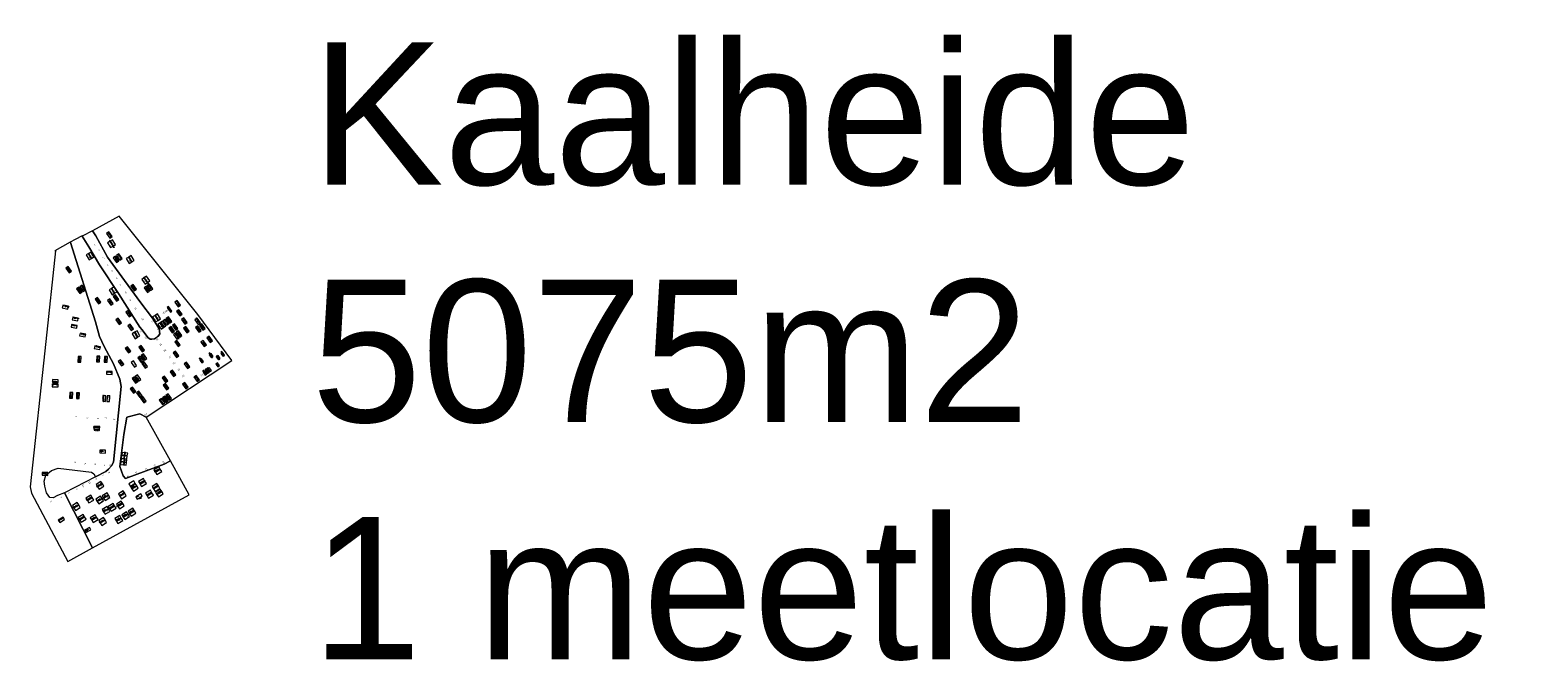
# Model space of a CAD drawing. Header units: metres. Extents: x 200982 to 204048, y 317766 to 321161.
# Tile 1 of 20: x 200982 to 201511, y 319203 to 319425. Entities that reach past the tile are written whole.
import ezdxf
from ezdxf.enums import TextEntityAlignment as Align

# ---------------------------------------------------------------- set-up
doc = ezdxf.new("R2010")
doc.units = ezdxf.units.M
doc.header["$MEASUREMENT"] = 0
doc.layers.get('0').update_dxf_attribs({"lineweight": 13})
for name, color, linetype, lineweight in [('Begroeid terreindeel', 7, 'Continuous', 13), ('Bestaande graven', 150, 'Continuous', 13), ('Familiegraven', 140, 'Continuous', 13), ('Geruimd graf', 234, 'Continuous', 13), ('Kindergraven', 40, 'Continuous', 13), ('Namen burgelijke stand', 7, 'Continuous', 13), ('Niet katholieke graven', 6, 'Continuous', 13), ('Nummers burgelijke stand', 7, 'Continuous', 13), ('Onbegroeid terreindeel', 7, 'Continuous', 13), ('Verwijderde graven', 1, 'Continuous', 13)]:
    doc.layers.add(name, color=color, linetype=linetype, lineweight=lineweight)
doc.styles.add('Style-arial', font='arial.shx')
doc.styles.add('Style-simplex', font='simplex.shx')

msp = doc.modelspace()

# ---------------------------------------------------------------- linework, layer by layer
at = {"layer": 'Begroeid terreindeel', "flags": 128}
for points in [[(200993.73, 319262.25), (200991.23, 319261.34), (200989.66, 319260.48), (200988.53, 319260.62), (200987.39, 319262.19), (200986.79, 319264.58), (200986.53, 319266.33), (200987.17, 319268.47), (200989.09, 319270.04), (200991.42, 319270.85), (201003.18, 319269.45), (201004.04, 319268.88), (201004.61, 319267.89), (201008.17, 319269.69), (201009.16, 319270.59), (201010.15, 319271.73), (201010.87, 319273.01), (201013.57, 319299.62), (201013.14, 319302.19), (201010.87, 319307.59), (201007.67, 319313.62), (201005.96, 319317.17), (201004.54, 319322.3), (200995.74, 319350.12), (200995.7, 319350.24), (200990.25, 319347.23), (200990.49, 319347.27), (200987.12, 319315.35), (200981.62, 319264.37), (200982.06, 319262.18), (200994.89, 319238.15), (201003.57, 319242.91)], [(201022.33, 319288.83), (201020.11, 319289.98), (201015.56, 319288.8), (201014.5, 319282.75), (201013.14, 319271.54), (201014.24, 319268.16), (201015.07, 319267.22), (201028.73, 319272.25), (201030.88, 319273.43)]]:
    msp.add_lwpolyline(points, close=True, dxfattribs=at)
at = {"layer": 'Bestaande graven', "linetype": 'Continuous', "flags": 128}
for points in [[(200994.17, 319341.12), (200995.34, 319339.49), (200996.15, 319340.08), (200994.98, 319341.7)], [(200997.91, 319333.86), (200999.07, 319332.24), (200999.89, 319332.82), (200998.72, 319334.44)], [(200999.05, 319334.62), (201000.22, 319333), (201001.03, 319333.58), (200999.86, 319335.21)], [(201016.99, 319334.81), (201018.16, 319333.19), (201018.97, 319333.77), (201017.8, 319335.39)], [(201021.61, 319334.22), (201022.78, 319332.6), (201023.59, 319333.18), (201022.43, 319334.8)], [(201022.69, 319334.97), (201023.86, 319333.35), (201024.67, 319333.93), (201023.5, 319335.56)], [(201004.47, 319330.24), (201005.64, 319328.61), (201006.45, 319329.2), (201005.28, 319330.82)], [(201008.77, 319329.75), (201009.93, 319328.13), (201010.75, 319328.72), (201009.58, 319330.34)], [(201010.75, 319331.21), (201011.92, 319329.58), (201012.73, 319330.17), (201011.57, 319331.79)], [(201032.48, 319329.23), (201033.65, 319327.6), (201034.46, 319328.19), (201033.29, 319329.81)], [(201015.27, 319325.67), (201016.44, 319324.04), (201017.25, 319324.63), (201016.08, 319326.25)], [(201028.34, 319322.71), (201029.5, 319321.09), (201030.32, 319321.67), (201029.15, 319323.29)], [(201029.36, 319323.46), (201030.52, 319321.84), (201031.34, 319322.42), (201030.17, 319324.05)], [(201033.07, 319325.99), (201034.23, 319324.37), (201035.05, 319324.95), (201033.88, 319326.57)], [(201034.79, 319323.14), (201035.96, 319321.52), (201036.77, 319322.1), (201035.6, 319323.72)], [(201039.52, 319322.98), (201040.69, 319321.35), (201041.5, 319321.94), (201040.33, 319323.56)], [(201015.97, 319320.93), (201017.14, 319319.31), (201017.95, 319319.9), (201016.78, 319321.52)], [(201030.32, 319320.07), (201031.49, 319318.45), (201032.3, 319319.03), (201031.14, 319320.66)], [(201031.56, 319320.99), (201032.73, 319319.36), (201033.54, 319319.95), (201032.37, 319321.57)], [(201039.73, 319320.27), (201040.9, 319318.65), (201041.71, 319319.23), (201040.54, 319320.85)], [(201041.06, 319321.01), (201042.23, 319319.39), (201043.04, 319319.97), (201041.87, 319321.59)], [(201015.01, 319312.99), (201016.18, 319311.36), (201016.99, 319311.95), (201015.82, 319313.57)], [(201019.79, 319313.42), (201020.96, 319311.8), (201021.77, 319312.38), (201020.6, 319314)], [(201041.58, 319315.21), (201042.75, 319313.59), (201043.56, 319314.17), (201042.39, 319315.79)], [(201043.67, 319316.68), (201044.84, 319315.06), (201045.65, 319315.64), (201044.48, 319317.26)], [(201012.57, 319308.42), (201013.73, 319306.8), (201014.55, 319307.38), (201013.38, 319309.01)], [(201017.05, 319308.05), (201018.22, 319306.43), (201019.03, 319307.01), (201017.86, 319308.63)], [(201019.42, 319309.66), (201020.59, 319308.04), (201021.4, 319308.63), (201020.23, 319310.25)], [(201020.6, 319310.47), (201021.77, 319308.85), (201022.58, 319309.43), (201021.41, 319311.06)], [(201031.83, 319311.39), (201033, 319309.77), (201033.81, 319310.35), (201032.65, 319311.97)], [(201035.76, 319307.52), (201036.93, 319305.89), (201037.74, 319306.48), (201036.57, 319308.1)], [(201017.43, 319302.35), (201018.6, 319300.73), (201019.41, 319301.31), (201018.24, 319302.93)], [(201018.5, 319303.05), (201019.67, 319301.43), (201020.48, 319302.01), (201019.32, 319303.63)], [(201016.78, 319298.82), (201017.95, 319297.2), (201018.76, 319297.78), (201017.59, 319299.41)], [(201018.93, 319297.35), (201020.1, 319295.73), (201020.91, 319296.31), (201019.74, 319297.94)], [(201028.33, 319300.1), (201029.5, 319298.47), (201030.31, 319299.06), (201029.14, 319300.68)], [(201029.24, 319296.42), (201030.41, 319294.8), (201031.22, 319295.38), (201030.05, 319297)], [(201035.16, 319300.42), (201036.33, 319298.8), (201037.14, 319299.38), (201035.98, 319301.01)], [(201020.38, 319295.47), (201021.55, 319293.85), (201022.36, 319294.43), (201021.19, 319296.05)], [(201026.94, 319294.84), (201028.11, 319293.21), (201028.92, 319293.8), (201027.75, 319295.42)], [(201028.06, 319295.63), (201029.23, 319294.01), (201030.04, 319294.59), (201028.87, 319296.22)]]:
    msp.add_lwpolyline(points, close=True, dxfattribs=at)
at = {"layer": 'Familiegraven', "linetype": 'Continuous', "flags": 128}
for points in [[(201001.26, 319345.78), (201002.31, 319344.07), (201003.16, 319344.6), (201002.11, 319346.3)], [(201002.11, 319346.3), (201003.16, 319344.6), (201004.01, 319345.12), (201002.97, 319346.82)], [(201015.4, 319344.54), (201016.45, 319342.84), (201017.3, 319343.36), (201016.25, 319345.06)], [(201016.25, 319345.06), (201017.3, 319343.36), (201018.15, 319343.88), (201017.11, 319345.59)], [(201009.38, 319333.53), (201010.43, 319331.82), (201011.28, 319332.35), (201010.23, 319334.05)], [(201010.23, 319334.05), (201011.28, 319332.35), (201012.13, 319332.87), (201011.08, 319334.58)], [(201021.67, 319337.73), (201020.85, 319337.15), (201022.01, 319335.52), (201022.82, 319336.1)], [(201022.48, 319338.31), (201021.67, 319337.73), (201022.82, 319336.1), (201023.64, 319336.68)], [(201024.65, 319324.01), (201025.7, 319322.3), (201026.55, 319322.83), (201025.5, 319324.53)], [(201025.5, 319324.53), (201026.55, 319322.83), (201027.4, 319323.35), (201026.35, 319325.06)], [(201017.44, 319318.09), (201018.49, 319316.39), (201019.34, 319316.91), (201018.3, 319318.62)], [(201018.3, 319318.62), (201019.34, 319316.91), (201020.2, 319317.44), (201019.15, 319319.14)]]:
    msp.add_lwpolyline(points, close=True, dxfattribs=at)
at = {"layer": 'Geruimd graf'}
for p, q in [((201021.61, 319334.22), (201023.59, 319333.18)), ((201022.43, 319334.8), (201022.78, 319332.6)), ((201012.57, 319308.42), (201014.55, 319307.38)), ((201013.73, 319306.8), (201013.38, 319309.01))]:
    msp.add_line(p, q, dxfattribs=at)
at = {"layer": 'Kindergraven', "linetype": 'Continuous', "flags": 128}
for points in [[(201041.2, 319308.88), (201041.91, 319307.9), (201042.54, 319308.36), (201041.83, 319309.34)], [(201044.53, 319310.7), (201045.24, 319309.72), (201045.87, 319310.18), (201045.16, 319311.15)], [(201046.79, 319307.45), (201047.49, 319306.47), (201048.12, 319306.93), (201047.42, 319307.91)], [(201046.97, 319310), (201047.68, 319309.02), (201048.31, 319309.48), (201047.61, 319310.46)], [(201043.93, 319305.69), (201044.64, 319304.71), (201045.27, 319305.16), (201044.56, 319306.14)]]:
    msp.add_lwpolyline(points, close=True, dxfattribs=at)
at = {"layer": 'Niet katholieke graven', "linetype": 'Continuous', "flags": 128}
for points in [[(200996.37, 319323), (200998.34, 319322.64), (200998.52, 319323.62), (200996.55, 319323.99)], [(200996, 319320.42), (200997.96, 319320.05), (200998.15, 319321.04), (200996.18, 319321.4)], [(200999, 319317.38), (201000.96, 319317.02), (201001.14, 319318), (200999.18, 319318.37)], [(200999.41, 319308.09), (200999.49, 319310.09), (200998.49, 319310.13), (200998.41, 319308.13)], [(201005.96, 319308.22), (201006.04, 319310.21), (201005.04, 319310.25), (201004.96, 319308.25)], [(201008.66, 319308.13), (201008.74, 319310.13), (201007.74, 319310.17), (201007.66, 319308.17)], [(200989.41, 319301.02), (200991.4, 319300.94), (200991.44, 319301.94), (200989.45, 319302.02)], [(201008.42, 319303.91), (201010.42, 319303.83), (201010.46, 319304.83), (201008.46, 319304.91)], [(200998.86, 319295.37), (200998.94, 319297.37), (200997.94, 319297.41), (200997.86, 319295.41)], [(201006.09, 319276.27), (201008.09, 319276.19), (201008.13, 319277.19), (201006.13, 319277.26)], [(201004.75, 319265.21), (201005.28, 319264.36), (201006.98, 319265.41), (201006.46, 319266.26)], [(201005.28, 319264.36), (201005.8, 319263.51), (201007.51, 319264.55), (201006.98, 319265.41)], [(201019.7, 319266.18), (201020.22, 319265.33), (201021.93, 319266.37), (201021.41, 319267.23)], [(201020.22, 319265.33), (201020.75, 319264.47), (201022.45, 319265.52), (201021.93, 319266.37)], [(201024.43, 319264.46), (201024.96, 319263.61), (201026.66, 319264.65), (201026.14, 319265.5)], [(201004.65, 319260.05), (201005.17, 319259.2), (201006.87, 319260.24), (201006.35, 319261.09)], [(201005.17, 319259.2), (201005.69, 319258.34), (201007.4, 319259.39), (201006.87, 319260.24)], [(201019.23, 319259.99), (201020.95, 319261.01), (201020.44, 319261.87), (201018.72, 319260.85)], [(201024.96, 319263.61), (201025.48, 319262.75), (201027.18, 319263.8), (201026.66, 319264.65)], [(201025.62, 319262.52), (201026.14, 319261.67), (201027.84, 319262.72), (201027.32, 319263.57)], [(201026.14, 319261.67), (201026.66, 319260.82), (201028.37, 319261.86), (201027.84, 319262.72)], [(200998.52, 319253.59), (200999.04, 319252.74), (201000.74, 319253.79), (201000.22, 319254.64)], [(201002.71, 319253.49), (201003.23, 319252.63), (201004.94, 319253.68), (201004.42, 319254.53)], [(201009.06, 319257.47), (201009.58, 319256.61), (201011.28, 319257.66), (201010.76, 319258.51)], [(201009.58, 319256.61), (201010.1, 319255.76), (201011.81, 319256.81), (201011.28, 319257.66)], [(201016, 319255.76), (201016.52, 319254.91), (201018.23, 319255.96), (201017.7, 319256.81)], [(201016.52, 319254.91), (201017.05, 319254.06), (201018.75, 319255.11), (201018.23, 319255.96)], [(200999.04, 319252.74), (200999.56, 319251.89), (201001.27, 319252.94), (201000.74, 319253.79)], [(201003.23, 319252.63), (201003.76, 319251.78), (201005.46, 319252.83), (201004.94, 319253.68)]]:
    msp.add_lwpolyline(points, close=True, dxfattribs=at)
at = {"layer": 'Onbegroeid terreindeel', "flags": 128}
for points in [[(200995.7, 319350.24), (200995.74, 319350.12), (201004.54, 319322.3), (201005.96, 319317.17), (201007.67, 319313.62), (201010.87, 319307.59), (201013.14, 319302.19), (201013.57, 319299.62), (201010.87, 319273.01), (201010.15, 319271.73), (201009.16, 319270.59), (201008.17, 319269.69), (201004.61, 319267.89), (200993.73, 319262.25), (201003.57, 319242.91), (201037.49, 319261.52), (201030.88, 319273.43), (201028.73, 319272.25), (201015.07, 319267.22), (201014.24, 319268.16), (201013.14, 319271.54), (201014.5, 319282.75), (201015.56, 319288.8), (201020.11, 319289.98), (201022.33, 319288.83), (201052.46, 319308.7), (201040.51, 319324.93), (201012.87, 319359.4), (201003.48, 319354.31), (201004.64, 319352.47), (201008.84, 319345.07), (201014.76, 319336.77), (201020.48, 319328.99), (201024.56, 319323.6), (201026.97, 319319.81), (201027.16, 319318.09), (201026.74, 319317.33), (201026.27, 319316.98), (201025.87, 319316.68), (201025.3, 319316.39), (201024.39, 319316.2), (201023.74, 319316.26), (201022.95, 319316.76), (201020.92, 319319.52), (201020.19, 319320.41), (201012.7, 319332.26), (201005.92, 319342.28), (201002.26, 319348.6), (200999.9, 319352.37), (200999.83, 319352.49), (200997.42, 319351.19)], [(201020.19, 319320.41), (201020.92, 319319.52), (201022.95, 319316.76), (201023.74, 319316.26), (201024.39, 319316.2), (201025.3, 319316.39), (201025.87, 319316.68), (201026.27, 319316.98), (201026.74, 319317.33), (201027.16, 319318.09), (201026.97, 319319.81), (201024.56, 319323.6), (201020.48, 319328.99), (201014.76, 319336.77), (201008.84, 319345.07), (201004.64, 319352.47), (201003.48, 319354.31), (200999.9, 319352.37), (201002.26, 319348.6), (201005.92, 319342.28), (201012.7, 319332.26)]]:
    msp.add_lwpolyline(points, close=True, dxfattribs=at)
at = {"layer": 'Verwijderde graven', "linetype": 'Continuous', "flags": 128}
for points in [[(201008.44, 319353.37), (201009.61, 319351.74), (201010.42, 319352.33), (201009.25, 319353.95)], [(201008.84, 319350.08), (201009.89, 319348.38), (201010.74, 319348.9), (201009.7, 319350.6)], [(201009.7, 319350.6), (201010.74, 319348.9), (201011.59, 319349.42), (201010.55, 319351.13)], [(201010.75, 319344.76), (201011.92, 319343.14), (201012.73, 319343.72), (201011.57, 319345.35)], [(201011.98, 319345.63), (201013.15, 319344.01), (201013.96, 319344.59), (201012.79, 319346.22)], [(200992.89, 319327.17), (200994.85, 319326.8), (200995.03, 319327.79), (200993.07, 319328.15)], [(201011.72, 319323), (201012.89, 319321.38), (201013.7, 319321.96), (201012.53, 319323.58)], [(201029.76, 319327.29), (201030.91, 319325.69), (201031.4, 319326.04), (201030.25, 319327.64)], [(201026.45, 319321.41), (201027.61, 319319.77), (201028.42, 319320.35), (201027.27, 319321.98)], [(201027.27, 319321.98), (201028.42, 319320.35), (201029.24, 319320.93), (201028.09, 319322.56)], [(201032, 319317.82), (201033.16, 319316.19), (201033.98, 319316.78), (201032.81, 319318.4)], [(201032.96, 319318.51), (201034.13, 319316.89), (201034.94, 319317.48), (201033.78, 319319.1)], [(201035.44, 319320.07), (201036.6, 319318.45), (201037.42, 319319.04), (201036.25, 319320.66)], [(201004.16, 319312.93), (201006.13, 319312.57), (201006.31, 319313.56), (201004.34, 319313.92)], [(201032.38, 319315.22), (201033.55, 319313.59), (201034.36, 319314.18), (201033.19, 319315.8)], [(201020.8, 319307.64), (201021.97, 319306.01), (201022.78, 319306.6), (201021.61, 319308.22)], [(201048.56, 319311.18), (201049.27, 319310.2), (201049.9, 319310.65), (201049.2, 319311.63)], [(201027.96, 319302.65), (201029.13, 319301.03), (201029.94, 319301.61), (201028.77, 319303.24)], [(201030.81, 319304.72), (201031.98, 319303.1), (201032.79, 319303.68), (201031.62, 319305.3)], [(201039.13, 319302.93), (201040.3, 319301.3), (201041.11, 319301.89), (201039.94, 319303.51)], [(201042.39, 319304.59), (201043.1, 319303.61), (201043.73, 319304.07), (201043.02, 319305.05)], [(201043.16, 319305.14), (201043.87, 319304.16), (201044.5, 319304.62), (201043.79, 319305.59)], [(200989.4, 319299.5), (200991.4, 319299.42), (200991.44, 319300.42), (200989.44, 319300.5)], [(200996.48, 319295.46), (200996.55, 319297.46), (200995.55, 319297.5), (200995.48, 319295.5)], [(201008.12, 319294.36), (201008.2, 319296.35), (201007.2, 319296.39), (201007.12, 319294.39)], [(201009.53, 319294.3), (201009.61, 319296.3), (201008.61, 319296.34), (201008.53, 319294.34)], [(201004, 319284.58), (201006, 319284.5), (201006.04, 319285.5), (201004.04, 319285.58)], [(201013.77, 319275.46), (201015.75, 319275.22), (201015.87, 319276.21), (201013.89, 319276.46)], [(201013.35, 319272.21), (201015.34, 319271.95), (201015.46, 319272.94), (201013.48, 319273.2)], [(201013.48, 319273.2), (201015.46, 319272.94), (201015.59, 319273.94), (201013.61, 319274.19)], [(201013.64, 319274.47), (201015.63, 319274.23), (201015.75, 319275.22), (201013.77, 319275.46)], [(201025.08, 319270.37), (201025.6, 319269.52), (201027.3, 319270.57), (201026.78, 319271.42)], [(201025.6, 319269.52), (201026.12, 319268.67), (201027.83, 319269.72), (201027.3, 319270.57)], [(200985.8, 319268.43), (200987.8, 319268.35), (200987.84, 319269.35), (200985.84, 319269.43)], [(201016.3, 319265.37), (201016.83, 319264.52), (201018.53, 319265.56), (201018.01, 319266.41)], [(201016.83, 319264.52), (201017.35, 319263.66), (201019.05, 319264.71), (201018.53, 319265.56)], [(201001.21, 319260.37), (201001.73, 319259.52), (201003.43, 319260.56), (201002.91, 319261.42)], [(201001.73, 319259.52), (201002.25, 319258.67), (201003.96, 319259.71), (201003.43, 319260.56)], [(201006.91, 319261.23), (201007.43, 319260.38), (201009.13, 319261.43), (201008.61, 319262.28)], [(201007.43, 319260.38), (201007.95, 319259.53), (201009.66, 319260.57), (201009.13, 319261.43)], [(201012.6, 319261.88), (201013.13, 319261.02), (201014.83, 319262.07), (201014.31, 319262.92)], [(201013.13, 319261.02), (201013.65, 319260.17), (201015.36, 319261.22), (201014.83, 319262.07)], [(201017.35, 319263.66), (201017.87, 319262.81), (201019.58, 319263.86), (201019.05, 319264.71)], [(201022.17, 319262.09), (201022.7, 319261.24), (201024.4, 319262.29), (201023.88, 319263.14)], [(201022.7, 319261.24), (201023.22, 319260.39), (201024.93, 319261.43), (201024.4, 319262.29)], [(200996.47, 319257.79), (200997, 319256.94), (200998.7, 319257.98), (200998.18, 319258.84)], [(200997, 319256.94), (200997.52, 319256.08), (200999.23, 319257.13), (200998.7, 319257.98)], [(201006.91, 319256.39), (201007.43, 319255.54), (201009.13, 319256.58), (201008.61, 319257.44)], [(201007.43, 319255.54), (201007.95, 319254.69), (201009.66, 319255.73), (201009.13, 319256.58)], [(201011.93, 319258.27), (201012.45, 319257.42), (201014.15, 319258.47), (201013.63, 319259.32)], [(201012.45, 319257.42), (201012.97, 319256.57), (201014.68, 319257.62), (201014.15, 319258.47)], [(201013.79, 319254.56), (201014.31, 319253.71), (201016.01, 319254.76), (201015.49, 319255.61)], [(201014.31, 319253.71), (201014.83, 319252.86), (201016.54, 319253.9), (201016.01, 319254.76)], [(200992.04, 319251.76), (200993.73, 319252.84), (200993.19, 319253.68), (200991.5, 319252.61)], [(201001.23, 319248.26), (201002.97, 319249.23), (201002.49, 319250.11), (201000.74, 319249.13)], [(201005.72, 319252.52), (201006.25, 319251.67), (201007.95, 319252.71), (201007.43, 319253.56)], [(201006.25, 319251.67), (201006.77, 319250.81), (201008.47, 319251.86), (201007.95, 319252.71)], [(201011.4, 319253.18), (201011.92, 319252.33), (201013.62, 319253.37), (201013.1, 319254.23)], [(201011.92, 319252.33), (201012.44, 319251.48), (201014.15, 319252.52), (201013.62, 319253.37)]]:
    msp.add_lwpolyline(points, close=True, dxfattribs=at)

# ---------------------------------------------------------------- texts
at = {"insert": (201080.32, 319420.46), "char_height": 50, "attachment_point": 1, "style": 'Style-arial'}
msp.add_mtext_dynamic_manual_height_columns('Kaalheide 5075m2\\P1 meetlocatie', width=460.7747, gutter_width=1.5, heights=[340.68], dxfattribs=at)
at = {"layer": 'Namen burgelijke stand', "linetype": 'Continuous', "lineweight": 0, "style": 'Style-simplex', "width": 0.857148}
for s, rotation, p in [('Dammers', 305.7417, (201009.42, 319352.82)), ('Forst-Struver', 301.5702, (201010.22, 319349.56)), ('Aleven', 301.5702, (201002.51, 319345.35)), ('Wolters', 305.7417, (201011.74, 319344.22)), ('Pasmans', 305.7417, (201013, 319345.12)), ('Erkens', 301.5702, (201016.59, 319344.13)), ('Lejeune', 305.7417, (200995.08, 319340.59)), ('Volders', 305.7417, (200998.74, 319333.34)), ('Volders', 305.7417, (200999.98, 319334.16)), ('Oellers', 305.7417, (201017.89, 319334.19)), ('Houppermans', 305.4009, (201022.29, 319336.65)), ('Prisor', 305.7417, (201022.61, 319333.69)), ('Geurts', 305.7417, (201023.64, 319334.48)), ('Dammers', 305.7417, (201005.36, 319329.57)), ('Cools', 305.7417, (201009.71, 319329.2)), ('Haas', 301.5702, (201010.61, 319333.12)), ('Dooper', 305.7417, (201011.72, 319330.63)), ('v.d.Hove', 305.7417, (201033.45, 319328.59)), ('v. Gemert', 349.5799, (200994.15, 319327.65)), ('Braakman', 349.5799, (200997.59, 319323.49)), ('Kloprogge', 305.7417, (201012.7, 319322.47)), ('Debets', 305.7417, (201016.27, 319325.11)), ('Somers', 301.5702, (201025.95, 319323.67)), ('Bodelier', 305.7417, (201030.3, 319322.9)), ('Aalmans', 305.7417, (201030.54, 319326.62)), ('Claessens', 305.7417, (201033.96, 319325.48)), ('Dijcks', 305.7417, (201035.8, 319322.55)), ('Hellenbrand', 305.7417, (201040.49, 319322.47)), ('Teckamp', 349.5799, (200997.15, 319320.92)), ('Entjes', 349.5799, (201000.21, 319317.87)), ('Aleven', 305.7417, (201016.89, 319320.39)), ('Nellessen', 301.5702, (201018.79, 319317.7)), ('Ertwegh', 305.1977, (201027.56, 319321.06)), ('van den', 305.1977, (201027.92, 319321.32)), ('Bremen', 305.7417, (201029.32, 319322.27)), ('Scheeren', 305.7417, (201031.18, 319319.51)), ('Somers', 305.7417, (201032.54, 319320.37)), ('Wullenweber', 305.7417, (201033.03, 319317.28)), ('Schonewille', 305.7417, (201033.81, 319318)), ('Beaujean', 305.7417, (201036.44, 319319.48)), ('Schleepen', 305.7417, (201040.69, 319319.64)), ('Toussaint', 305.7417, (201042, 319320.46)), ('Sangen', 349.5799, (201005.45, 319313.41)), ('Nelissen', 305.7417, (201033.3, 319314.61)), ('Selles', 305.7417, (201042.49, 319314.54)), ('Wetzelaer', 305.7417, (201044.65, 319316.08)), ('Daniel', 267.754, (200998.75, 319309.05)), ('Kochen', 267.754, (201005.31, 319309.32)), ('Moonen', 267.754, (201008, 319309.25)), ('de Meijer', 305.7417, (201032.83, 319310.82)), ('Franken', 305.7417, (201036.66, 319307.04)), ('Mantingh', 305.7417, (201049.12, 319311)), ('van Mujl', 357.754, (201009.51, 319304.46)), ('Dammers', 305.7417, (201040.09, 319302.36)), ('v.d.Bosch', 357.754, (200990.31, 319301.07)), ('Hummel', 357.754, (200990.18, 319300.18)), ('de Vreis', 267.754, (200995.81, 319296.5)), ('Horrstman', 267.754, (200998.2, 319296.26)), ('Jongen', 305.7417, (201036.07, 319299.84)), ('Hoogeveen', 267.754, (201007.28, 319295.35)), ('Jelsma', 267.754, (201009.33, 319295.62)), ('Schoeller', 357.754, (201004.75, 319285.01)), ('Schoeller', 357.754, (201005.07, 319284.13)), ('Klein', 357.754, (201006.68, 319276.67)), ('Hooymayers', 262.7099, (201014.65, 319275.28)), ('Deckers', 262.7099, (201014.5, 319273.02)), ('Gaastra', 31.5702, (201026.08, 319269.98)), ('Daniel', 177.754, (200986.81, 319269.09)), ('Krewinkel', 31.5702, (201005.84, 319264.78)), ('Starmans', 31.5702, (201021.09, 319265.99)), ('Starmans', 31.5702, (201002.33, 319260.05)), ('Geerts', 31.5702, (201005.67, 319259.53)), ('Meis', 31.5702, (201007.82, 319260.8)), ('van Aalst', 31.5702, (201013.99, 319261.69)), ('Mijnes', 31.5702, (201017.64, 319264.34)), ('Will', 30.545, (201019.33, 319260.79)), ('Will', 30.545, (201020.38, 319260.2)), ('Kleikers', 31.5702, (201023.56, 319261.9)), ('Kaspers', 31.5702, (201025.87, 319264.3)), ('Klein', 31.5702, (201026.97, 319262.44)), ('Mobers', 31.5702, (200997.49, 319257.29)), ('Nas', 31.5702, (201007.79, 319256.02)), ('Hoogeveen', 31.5702, (201010.26, 319257.06)), ('Weckseler', 31.5702, (201012.96, 319257.93)), ('Jongen', 31.5702, (201014.75, 319254.22)), ('Strijker', 31.5702, (201017.37, 319255.62)), ('de Vries', 32.6157, (200992.41, 319252.79)), ('Dammers', 31.5702, (200999.84, 319253.36)), ('Daniel', 29.1334, (201001.48, 319248.88)), ('Jonker', 31.5702, (201003.75, 319253.15)), ('Klomps', 31.5702, (201006.71, 319252.13)), ('Pitzner', 31.5702, (201012.39, 319252.84))]:
    msp.add_text(s, height=0.35, rotation=rotation, dxfattribs=at).set_placement(p, align=Align.CENTER)
for s, p in [('Janssen', (201016.1, 319312.6)), ('Ghijsen', (201020.98, 319312.98)), ('Bey', (201013.7, 319307.86)), ('Erkens', (201020.51, 319309.09)), ('Simonis', (201021.68, 319309.93)), ('Grefen', (201021.85, 319307.29)), ('Boumans', (201041.8, 319308.91)), ('Saturnino', (201045.25, 319310.7)), ('Gijzen', (201047.58, 319307.29)), ('Deckers', (201047.78, 319309.8)), ('Dammers', (201018.48, 319302)), ('Heijse', (201019.57, 319302.44)), ('Pasmans', (201029.08, 319302.24)), ('Dooper', (201031.98, 319304.3)), ('Schepers', (201043.03, 319304.55)), ('Gillissen', (201043.8, 319305.1)), ('Deckers', (201044.53, 319305.62)), ('Franssen', (201017.85, 319298.35)), ('Salden', (201020.06, 319296.78)), ('Oberdorf', (201029.49, 319299.67)), ('Haartman', (201030.29, 319295.99)), ('Janssen', (201021.43, 319295.01)), ('Gosenson', (201027.98, 319294.3)), ('Wetzelaer', (201029.15, 319295.24))]:
    msp.add_text(s, height=0.35, rotation=305.7417, dxfattribs=at).set_placement(p, align=Align.TOP_CENTER)
at = {"layer": 'Nummers burgelijke stand', "linetype": 'Continuous', "lineweight": 13, "style": 'Style-arial'}
for s, rotation, p in [('1', 28.9649, (201004.25, 319349.42)), ('2', 32.5087, (201005.77, 319347.44)), ('3', 32.5087, (201007.38, 319344.73)), ('4', 32.5087, (201008.83, 319342.3)), ('5', 32.5087, (201010.44, 319340.2)), ('6', 32.5087, (201011.97, 319337.69)), ('7', 32.5087, (201013.42, 319335.27)), ('8', 32.5087, (201015.23, 319332.57)), ('9', 32.5087, (201016.81, 319329.93)), ('10', 32.5087, (201018.62, 319326.94)), ('11', 32.5087, (201021.11, 319323.3)), ('rij 12a', 35.4325, (201029.12, 319325.9)), ('12', 35.4325, (201020.57, 319319.08)), ('12', 35.4325, (201024.55, 319322.53)), ('13', 35.4325, (201026.54, 319319.86)), ('13', 35.4325, (201022.25, 319316.71)), ('14', 35.4325, (201026.22, 319316.17)), ('15', 35.4325, (201027.45, 319314.28)), ('16', 35.4325, (201028.95, 319312.19)), ('17', 35.4325, (201030.77, 319309.94)), ('18', 35.4325, (201032.15, 319307.83)), ('19', 35.4325, (201033.83, 319305.45)), ('20', 35.4325, (201035.38, 319303.29)), ('21', 35.4325, (201041.98, 319303.63)), ('4', 263.841, (200997.71, 319289.17)), ('5', 263.841, (201001.79, 319288.49)), ('6', 263.841, (201005.46, 319288.36)), ('7', 273.1113, (201008.14, 319288.58)), ('8', 263.841, (201011.18, 319288.03)), ('21', 35.4325, (201022.3, 319289.83)), ('4', 263.841, (200997.43, 319273)), ('5', 263.841, (201000.88, 319272.43)), ('6', 263.841, (201004.42, 319272.31)), ('7', 273.1113, (201007.57, 319271.88)), ('8', 263.841, (201009.7, 319272)), ('11', 302.5087, (201022.44, 319270.51)), ('12', 302.5087, (201025.44, 319271.88)), ('13', 302.5087, (201028.42, 319272.97)), ('5a', 302.5087, (201000.23, 319264.69)), ('5b', 302.5087, (201002.48, 319265.81)), ('6', 302.5087, (201004.76, 319267.06)), ('7', 302.5087, (201007.14, 319268.26)), ('8', 302.5087, (201009.37, 319269.4)), ('9', 302.5087, (201015.93, 319268.07)), ('10', 302.5087, (201018.9, 319269.34)), ('2', 302.5087, (200992.49, 319260.68)), ('3', 302.5087, (200995.26, 319262.24)), ('4', 302.5087, (200998.06, 319263.61)), ('1', 302.5087, (200989.03, 319259.22))]:
    msp.add_text(s, height=0.6, rotation=rotation, dxfattribs=at).set_placement(p, align=Align.MIDDLE_CENTER)
at = {"layer": 'Nummers burgelijke stand', "linetype": 'Continuous', "lineweight": 0, "style": 'Style-arial'}
for s, rotation, p in [('11', 215.7417, (201009.58, 319352.71)), ('12', 211.5702, (201010.88, 319349.92)), ('8', 211.5702, (201002.36, 319345.04)), ('9', 211.5702, (201003.17, 319345.54)), ('11', 211.5702, (201009.76, 319349.23)), ('11', 211.5702, (201013.14, 319345)), ('14', 211.5702, (201017.39, 319344.35)), ('1', 211.5702, (200995.33, 319340.52)), ('10', 215.7417, (201011.93, 319344.13)), ('13', 211.5702, (201016.44, 319343.77)), ('2', 211.5702, (201000.21, 319333.97)), ('11', 215.7417, (201018.11, 319334.13)), ('15', 215.7417, (201021.99, 319336.54)), ('16', 211.5702, (201022.83, 319337.06)), ('15', 215.7417, (201023.84, 319334.32)), ('1', 211.5702, (200999.03, 319333.29)), ('4', 215.7417, (201005.56, 319329.59)), ('7', 215.7417, (201009.88, 319329.08)), ('9', 211.5702, (201010.44, 319332.77)), ('10', 211.5702, (201011.32, 319333.31)), ('9', 215.7417, (201011.9, 319330.55)), ('14', 215.7417, (201022.7, 319333.53)), ('18', 215.7417, (201033.6, 319328.56)), ('17', 261.5885, (200994.01, 319327.43)), ('17', 261.5885, (200997.44, 319323.28)), ('10', 215.7417, (201016.41, 319325.01)), ('10', 211.5702, (201025.65, 319323.22)), ('11', 211.5702, (201026.58, 319323.79)), ('4a', 215.4009, (201030.72, 319326.52)), ('15', 215.7417, (201034.24, 319325.35)), ('15', 261.5885, (200997.1, 319320.72)), ('6', 215.7417, (201012.68, 319322.53)), ('9', 215.7417, (201017.06, 319320.24)), ('9', 211.5702, (201019.45, 319317.92)), ('9', 215.1977, (201027.58, 319320.73)), ('10', 215.1977, (201028.46, 319321.36)), ('11', 215.7417, (201029.44, 319322.03)), ('12', 215.7417, (201030.54, 319322.83)), ('12', 215.7417, (201031.45, 319319.4)), ('13', 215.7417, (201032.7, 319320.33)), ('17', 215.7417, (201034.15, 319317.89)), ('16', 215.7417, (201035.92, 319322.48)), ('19', 215.7417, (201036.56, 319319.4)), ('23', 215.7417, (201040.66, 319322.32)), ('22', 215.7417, (201040.9, 319319.63)), ('23', 215.7417, (201042.22, 319320.36)), ('13', 261.5885, (201000.13, 319317.68)), ('6', 265.9464, (201005.37, 319313.22)), ('8', 211.5702, (201018.57, 319317.38)), ('7', 215.7417, (201020.94, 319312.77)), ('16', 215.7417, (201033.17, 319317.18)), ('15', 215.7417, (201033.48, 319314.63)), ('21', 215.7417, (201042.76, 319314.58)), ('23', 215.7417, (201044.82, 319316.03)), ('1', 179.8992, (200999.06, 319309.03)), ('2', 179.8992, (201005.52, 319309.13)), ('2', 179.8992, (201008.23, 319309)), ('1', 215.7417, (201013.75, 319307.69)), ('4', 215.7417, (201016.13, 319312.32)), ('4', 215.7417, (201018.25, 319307.32)), ('6', 215.7417, (201020.58, 319309.02)), ('7', 215.7417, (201021.71, 319309.79)), ('13', 215.7417, (201032.99, 319310.74)), ('1', 215.7417, (201041.85, 319308.72)), ('6', 215.7417, (201045.09, 319310.58)), ('29', 215.7417, (201047.36, 319307.38)), ('21', 215.7417, (201047.63, 319309.84)), ('23', 215.7417, (201049.18, 319311.04)), ('1', 265.9464, (201009.72, 319304.37)), ('3', 215.7417, (201019.65, 319302.39)), ('6', 215.7417, (201021.97, 319307)), ('8', 215.7417, (201029.02, 319302.12)), ('11', 215.7417, (201032, 319304.1)), ('14', 215.7417, (201036.86, 319306.83)), ('15', 215.7417, (201040.1, 319302.42)), ('24', 215.7417, (201043.01, 319304.44)), ('25', 215.7417, (201043.72, 319305.01)), ('26', 215.7417, (201044.52, 319305.58)), ('6', 269.8992, (200990.6, 319301.46)), ('7', 269.0807, (200990.81, 319299.95)), ('1a', 215.7417, (201017.91, 319298.15)), ('2', 215.7417, (201018.6, 319301.65)), ('1a', 215.7417, (201020.03, 319296.67)), ('7', 215.7417, (201029.48, 319299.45)), ('12', 215.7417, (201036.27, 319299.74)), ('10', 179.0807, (200996.1, 319296.25)), ('11', 179.8992, (200998.4, 319296.14)), ('11', 178.4291, (201007.8, 319295.41)), ('10', 181.0382, (201009.08, 319295.36)), ('1a', 215.7417, (201021.45, 319294.76)), ('4', 215.7417, (201027.92, 319294.33)), ('5', 215.7417, (201029.17, 319295.09)), ('6', 215.7417, (201030.22, 319295.83)), ('14', 267.754, (201005.22, 319285.11)), ('20', 267.754, (201007.31, 319276.75)), ('8', 262.9215, (201015.03, 319275.89)), ('11', 262.7099, (201014.6, 319272.48)), ('10', 262.7099, (201014.74, 319273.59)), ('9', 262.9215, (201014.89, 319274.8)), ('3', 301.5702, (201026.43, 319270.46)), ('17', 268.878, (200986.94, 319268.81)), ('25', 301.5702, (201006.06, 319265.38)), ('14', 301.5702, (201017.65, 319265.46)), ('15', 301.5702, (201018.12, 319264.69)), ('4', 301.5702, (201021.01, 319266.34)), ('5', 301.5702, (201021.53, 319265.5)), ('4', 301.5702, (201026.86, 319269.76)), ('41', 301.5702, (201002.46, 319260.62)), ('42', 301.5702, (201003.01, 319259.72)), ('31', 301.5702, (201005.94, 319260.23)), ('32', 301.5702, (201006.49, 319259.33)), ('26', 301.5702, (201006.58, 319264.54)), ('29', 301.5702, (201008.23, 319261.36)), ('30', 301.5702, (201008.73, 319260.55)), ('31', 301.5702, (201013.82, 319262.19)), ('32', 301.5702, (201014.41, 319261.22)), ('16', 301.5702, (201018.62, 319263.88)), ('19', 301.5702, (201019.95, 319261.04)), ('8', 301.5702, (201023.46, 319262.29)), ('9', 301.5702, (201023.98, 319261.45)), ('7', 301.5702, (201025.75, 319264.61)), ('8', 301.5702, (201026.26, 319263.77)), ('9', 301.5702, (201026.84, 319262.82)), ('10', 301.5702, (201027.41, 319261.9)), ('28', 301.5702, (200997.82, 319257.89)), ('29', 301.5702, (200998.27, 319257.16)), ('35', 301.5702, (201008.19, 319256.59)), ('36', 301.5702, (201008.73, 319255.71)), ('33', 301.5702, (201010.35, 319257.66)), ('34', 301.5702, (201010.8, 319256.92)), ('33', 301.5702, (201013.21, 319258.47)), ('34', 301.5702, (201013.78, 319257.55)), ('37', 301.5702, (201015.08, 319254.75)), ('19', 302.6157, (200992.75, 319252.81)), ('32', 301.5702, (200999.73, 319253.9)), ('33', 301.5702, (201000.36, 319252.88)), ('35a', 299.1334, (201002.01, 319249.32)), ('33', 301.5702, (201004.01, 319253.67)), ('34', 301.5702, (201004.55, 319252.78)), ('49', 301.5702, (201007, 319252.72)), ('50', 301.5702, (201007.59, 319251.77)), ('37', 301.5702, (201012.57, 319253.39)), ('38', 301.5702, (201013.06, 319252.43)), ('38', 301.5702, (201015.64, 319253.84))]:
    msp.add_text(s, height=0.3, rotation=rotation, dxfattribs=at).set_placement(p, align=Align.CENTER)

doc.saveas('drawing.dxf')
